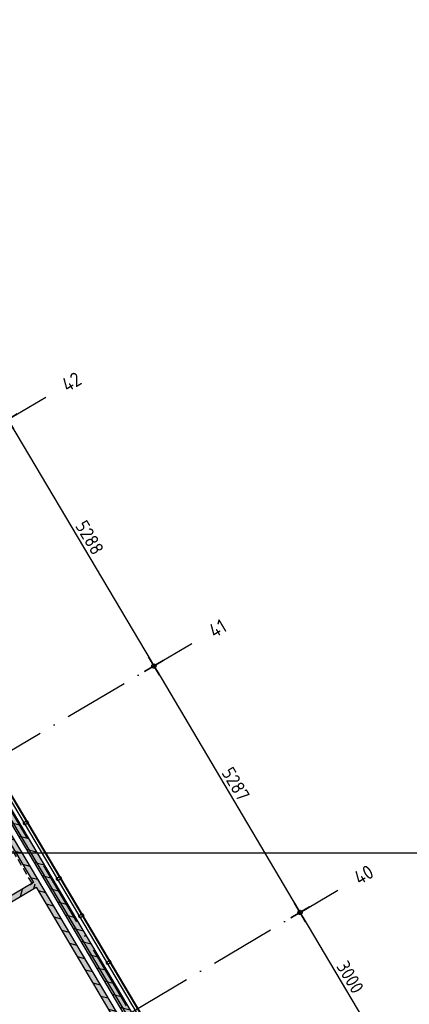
# Model space of a CAD drawing. Header units: millimetres. Extents: x 20872 to 297961, y -293704 to 213007.
# Tile 187 of 256: x 74956 to 82140, y 53544 to 71722. Entities that reach past the tile are written whole.
import ezdxf
from ezdxf.enums import TextEntityAlignment as Align
from ezdxf.xclip import XClip

# ---------------------------------------------------------------- set-up
doc = ezdxf.new("R2010")
doc.units = ezdxf.units.MM
doc.header["$LTSCALE"] = 100
doc.header["$XCLIPFRAME"] = 2
doc.linetypes.add('ACAD_ISO10W100', pattern=[18, 12, -3, 0, -3])
doc.linetypes.add('HIDDEN', pattern=[9.525, 6.35, -3.175])
doc.layers.get('Defpoints').update_dxf_attribs({"color": 181})
for name, color, linetype in [('A--L$7--_stramien', 1, 'Continuous'), ('A--L20--_bovenbouw', 3, 'Continuous'), ('A--T$1A-afwerking', 8, 'Continuous'), ('A--T$7--_stramien', 7, 'Continuous'), ('BURO_lijnen_0.18', 1, 'Continuous'), ('BURO_lijnen_0.25', 2, 'Continuous'), ('XREFS', 9, 'Continuous')]:
    doc.layers.add(name, color=color, linetype=linetype)
doc.styles.add('BRON standaard', font='isocp.shx')
doc.styles.add('BURO maatvoering', font='isocp.shx')
doc.styles.add('JINX maatvoering', font='isocp.shx')
doc.dimstyles.new('JINX maatvoering 1-100', dxfattribs={"dimscale": 100, "dimtxt": 2.5, "dimasz": 1, "dimexe": 125, "dimexo": 0, "dimtad": 1, "dimdec": 0, "dimzin": 12, "dimdsep": 46, "dimtxsty": 'JINX maatvoering', "dimblk": 'BURO_maatvoeringssymbool_01', "dimcen": 2, "dimse1": 1, "dimse2": 1, "dimclrd": 1, "dimclrt": 7, "dimadec": 0, "dimazin": 0, "dimtfac": 1, "dimtdec": 0, "dimtix": 1, "dimtofl": 0, "dimtmove": 0, "dimatfit": 3, "dimldrblk": 'DOT', "dimfxl": 1, "dimtolj": 1, "dimtzin": 0, "dimarcsym": 0})

# ---------------------------------------------------------------- blocks, each defined once
blk = doc.blocks.new('Glasgevel alleen 1e en 2e')
at = {"color": 1}
for points in [[(51358, 70923), (79766, 22945), (130614, 22945), (130614, 97025)], [(51367, 70928), (79772, 22955), (130604, 22955), (130604, 97025)]]:
    blk.add_lwpolyline(points, dxfattribs=at)
for points in [[(60201, 56037), (60227, 55994), (60155, 55951), (60129, 55994)], [(60813, 55004), (60838, 54961), (60766, 54918), (60741, 54961)], [(61220, 54316), (61246, 54273), (61174, 54230), (61148, 54273)], [(61730, 53455), (61755, 53412), (61683, 53369), (61658, 53413)]]:
    blk.add_lwpolyline(points, close=True)
blk = doc.blocks.new('AL_stramlab_01_P03_BV')
at = {"color": 4, "linetype": 'Continuous', "lineweight": -2, "style": 'BRON standaard'}
blk.add_attdef('LABEL', text='', height=350, dxfattribs=at).set_placement((0, 0), align=Align.MIDDLE_CENTER)
blk = doc.blocks.new('AB2_D_DV_MV_maatvoeringssymbool_01')
at = {"color": 1}
for p, q in [((0, -2), (0, 2)), ((-2, 0), (2, 0))]:
    blk.add_line(p, q, dxfattribs=at)
blk.add_circle((0, 0), 0.4, dxfattribs=at)
blk = doc.blocks.new('*D235')
at = {"layer": 'A--T$7--_stramien', "color": 1, "lineweight": -2, "transparency": 16777216}
blk.add_line((57204, 67902), (59796, 63524), dxfattribs=at)
at = {"layer": 'Defpoints', "color": 0, "transparency": 16777216}
for p in [(58782, 68952), (59847, 63438), (57650, 62137)]:
    blk.add_point(p, dxfattribs=at)
at = {"layer": 'A--T$7--_stramien', "color": 1, "lineweight": -2, "transparency": 16777216, "xscale": 100, "yscale": 100, "zscale": 100}
for p, rotation in [((57153, 67988), 120.6301152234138), ((59847, 63438), 300.6301152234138)]:
    blk.add_blockref('AB2_D_DV_MV_maatvoeringssymbool_01', p, dxfattribs=dict(at, rotation=rotation))
at = {"layer": 'A--T$7--_stramien', "color": 7, "transparency": 16777216, "insert": (58662, 65808), "char_height": 250, "attachment_point": 5, "rotation": 300.6301, "style": 'JINX maatvoering'}
blk.add_mtext('\\A1;5288', dxfattribs=at)
blk = doc.blocks.new('_Dot')
at = {"color": 0, "linetype": 'ByBlock', "lineweight": -2}
blk.add_line((-0.5, 0), (-1, 0), dxfattribs=at)
at = {"color": 0, "linetype": 'ByBlock', "const_width": 0.5}
blk.add_lwpolyline([(-0.25, 0, 1), (0.25, 0, 1)], format="xyb", close=True, dxfattribs=at)
blk = doc.blocks.new('BURO_maatvoeringssymbool_01')
at = {"color": 1}
for p, q in [((0, -2), (0, 2)), ((-2, 0), (2, 0))]:
    blk.add_line(p, q, dxfattribs=at)
blk.add_circle((0, 0), 0.4, dxfattribs=at)
blk = doc.blocks.new('*D236')
at = {"layer": 'A--T$7--_stramien', "color": 1, "lineweight": -2, "transparency": 16777216}
blk.add_line((59898, 63352), (62491, 58974), dxfattribs=at)
at = {"layer": 'Defpoints', "color": 0, "transparency": 16777216}
for p in [(57650, 62137), (62542, 58887), (60344, 57586)]:
    blk.add_point(p, dxfattribs=at)
at = {"layer": 'A--T$7--_stramien', "color": 1, "lineweight": -2, "transparency": 16777216, "xscale": 100, "yscale": 100, "zscale": 100}
for p, rotation in [((59847, 63438), 120.6301152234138), ((62542, 58887), 300.6301152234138)]:
    blk.add_blockref('AB2_D_DV_MV_maatvoeringssymbool_01', p, dxfattribs=dict(at, rotation=rotation))
at = {"layer": 'A--T$7--_stramien', "color": 7, "transparency": 16777216, "insert": (61356, 61258), "char_height": 250, "attachment_point": 5, "rotation": 300.6301, "style": 'JINX maatvoering'}
blk.add_mtext('\\A1;5288', dxfattribs=at)
blk = doc.blocks.new('*D237')
at = {"layer": 'A--T$7--_stramien', "color": 1, "lineweight": -2, "transparency": 16777216}
blk.add_line((62593, 58801), (65184, 54424), dxfattribs=at)
at = {"layer": 'Defpoints', "color": 0, "transparency": 16777216}
for p in [(60344, 57586), (65235, 54338), (63038, 53037)]:
    blk.add_point(p, dxfattribs=at)
at = {"layer": 'A--T$7--_stramien', "color": 1, "lineweight": -2, "transparency": 16777216, "xscale": 100, "yscale": 100, "zscale": 100}
for p, rotation in [((62542, 58887), 120.6301152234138), ((65235, 54338), 300.6301152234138)]:
    blk.add_blockref('AB2_D_DV_MV_maatvoeringssymbool_01', p, dxfattribs=dict(at, rotation=rotation))
at = {"layer": 'A--T$7--_stramien', "color": 7, "transparency": 16777216, "insert": (64050, 56708), "char_height": 250, "attachment_point": 5, "rotation": 300.6301, "style": 'JINX maatvoering'}
blk.add_mtext('\\A1;5287', dxfattribs=at)
blk = doc.blocks.new('*D238')
at = {"layer": 'A--T$7--_stramien', "color": 1, "lineweight": -2, "transparency": 16777216}
blk.add_line((65286, 54252), (66713, 51843), dxfattribs=at)
at = {"layer": 'Defpoints', "color": 0, "transparency": 16777216}
for p in [(63038, 53037), (66764, 51757), (64566, 50456)]:
    blk.add_point(p, dxfattribs=at)
at = {"layer": 'A--T$7--_stramien', "color": 1, "lineweight": -2, "transparency": 16777216, "xscale": 100, "yscale": 100, "zscale": 100}
for p, rotation in [((65235, 54338), 120.6301152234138), ((66764, 51757), 300.6301152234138)]:
    blk.add_blockref('AB2_D_DV_MV_maatvoeringssymbool_01', p, dxfattribs=dict(at, rotation=rotation))
at = {"layer": 'A--T$7--_stramien', "color": 7, "transparency": 16777216, "insert": (66161, 53143), "char_height": 250, "attachment_point": 5, "rotation": 300.6301, "style": 'JINX maatvoering'}
blk.add_mtext('\\A1;3000', dxfattribs=at)
blk = doc.blocks.new('stramienlijnen_1')
at = {"layer": 'A--L$7--_stramien', "color": 1, "linetype": 'ACAD_ISO10W100', "lineweight": -3}
for p, q in [((51330.8, 70684.8), (79684.1, 22799.4)), ((56718.7, 61585.2), (60544.4, 63850.5)), ((59412.9, 57035.1), (63238.6, 59300.3)), ((62106.6, 52485.7), (65932.3, 54751))]:
    blk.add_line(p, q, dxfattribs=at)
at = {"layer": 'Defpoints'}
blk.add_lwpolyline([(34736.5, 60859.2), (70727.2, 75), (164884.5, 75), (164884.5, 96950), (130834.5, 96950), (130834.5, 22725), (79641, 22725), (51266.3, 70646.6)], dxfattribs=at)
at = {"layer": 'A--T$7--_stramien', "color": 7, "linetype": 'Continuous', "lineweight": -3}
ref = blk.add_blockref('AL_stramlab_01_P03_BV', (61021.1, 64132.7), dxfattribs=dict(at, xscale=75, yscale=75, zscale=75, rotation=30.63011522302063))
ref.add_attrib('LABEL', '42', dxfattribs={"layer": '0', "color": 4, "linetype": 'Continuous', "lineweight": -2, "height": 262.5, "rotation": 30.63012, "style": 'BURO maatvoering'}).set_placement((61021.1, 64132.7), align=Align.MIDDLE_CENTER)
ref = blk.add_blockref('AL_stramlab_01_P03_BV', (63715.3, 59582.5), dxfattribs=dict(at, xscale=75, yscale=75, zscale=75, rotation=30.63011522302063))
ref.add_attrib('LABEL', '41', dxfattribs={"layer": '0', "color": 4, "linetype": 'Continuous', "lineweight": -2, "height": 262.5, "rotation": 30.63012, "style": 'BURO maatvoering'}).set_placement((63715.3, 59582.5), align=Align.MIDDLE_CENTER)
ref = blk.add_blockref('AL_stramlab_01_P03_BV', (66409, 55033.2), dxfattribs=dict(at, xscale=75, yscale=75, zscale=75, rotation=30.63011522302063))
ref.add_attrib('LABEL', '40', dxfattribs={"layer": '0', "color": 4, "linetype": 'Continuous', "lineweight": -2, "height": 262.5, "rotation": 30.63012, "style": 'BURO maatvoering'}).set_placement((66409, 55033.2), align=Align.MIDDLE_CENTER)
at = {"layer": 'A--T$7--_stramien', "color": 7}
for base, p1, p2, picture, middle in [((59847.4, 63437.7), (58781.5, 68952), (57650, 62136.6), '*D235', (58661.6, 65808.3)), ((62541.6, 58887.5), (57650, 62136.6), (60344.2, 57586.4), '*D236', (61355.9, 61258.1)), ((65235.3, 54338.2), (60344.2, 57586.4), (63037.9, 53037.1), '*D237', (64049.8, 56708.4)), ((66763.8, 51756.7), (63037.9, 53037.1), (64566.4, 50455.6), '*D238', (66160.9, 53143))]:
    dim = blk.add_linear_dim(base=base, p1=p1, p2=p2, angle=300.63012, dimstyle='JINX maatvoering 1-100', dxfattribs=at)
    dim.commit()
    dim.dimension.update_dxf_attribs({"geometry": picture, "text_midpoint": middle})
blk = doc.blocks.new('2015-11-16 111 tussenverdieping bestaand')
at = {"layer": 'A--L20--_bovenbouw', "linetype": 'Continuous', "lineweight": -3}
for points in [[(62126, 52502), (51355, 70693), (51235, 70622), (62006, 52430)], [(60365, 54858), (60369, 54802), (61810, 52369), (61947, 52334), (51182, 70514), (51096, 70464), (53728, 66019), (53775, 65988), (53779, 65933), (55220, 63498), (55267, 63468), (55271, 63412), (55986, 62205), (56033, 62175), (56037, 62119), (56648, 61086), (56695, 61056), (56699, 61000), (57518, 59617), (57565, 59587), (57569, 59531), (58890, 57300), (58937, 57270), (58941, 57214), (59552, 56182), (59599, 56151), (59603, 56096), (60318, 54888)], [(60365, 54858), (60318, 54888), (59584, 54454), (59635, 54368), (60369, 54802)]]:
    blk.add_hatch(color=60, dxfattribs=at).paths.add_polyline_path(points, flags=0)
h = blk.add_hatch(dxfattribs=at)
h.set_pattern_fill('_U', color=1, scale=200, angle=165.6301, style=0, pattern_type=0)
h.set_pattern_definition([(165.6301, (62126.43, 52501.78), (-49.6362, -193.7427), [])])
h.paths.add_polyline_path([(62126, 52502), (51355, 70693), (51235, 70622), (62006, 52430)], flags=0)
h = blk.add_hatch(dxfattribs=at)
h.set_pattern_fill('_U', color=1, scale=200, angle=-14.3699, style=0, pattern_type=0)
h.set_pattern_definition([(345.6301, (51060.34, 70523.75), (49.6362, 193.7427), [])])
h.paths.add_polyline_path([(51182, 70514), (51096, 70464), (53728, 66019), (53775, 65988), (53779, 65933), (55220, 63498), (55267, 63468), (55271, 63412), (55986, 62205), (56033, 62175), (56037, 62119), (56648, 61086), (56695, 61056), (56699, 61000), (57518, 59617), (57565, 59587), (57569, 59531), (58890, 57300), (58937, 57270), (58941, 57214), (59552, 56182), (59599, 56151), (59603, 56096), (60318, 54888), (60365, 54858), (60369, 54802), (61810, 52369), (61947, 52334)], flags=0)
h = blk.add_hatch(dxfattribs=at)
h.set_pattern_fill('_U', color=1, scale=200, angle=-104.3699, style=0, pattern_type=0)
h.set_pattern_definition([(255.63, (60361.2, 54913.85), (193.743, -49.636), [])])
h.paths.add_polyline_path([(60365, 54858), (60318, 54888), (59584, 54454), (59635, 54368), (60369, 54802)], flags=0)
at = {"layer": 'A--L20--_bovenbouw', "color": 3, "linetype": 'Continuous', "lineweight": -3}
for p, q in [((51235, 70622), (62006, 52430)), ((62126, 52502), (51355, 70693))]:
    blk.add_line(p, q, dxfattribs=at)
at = {"layer": 'A--L20--_bovenbouw', "color": 2, "linetype": 'Continuous', "lineweight": -3}
for p, q in [((61947, 52334), (51182, 70514)), ((59603, 56096), (60318, 54888)), ((60318, 54888), (59584, 54454)), ((59635, 54368), (60369, 54802)), ((60369, 54802), (61810, 52369))]:
    blk.add_line(p, q, dxfattribs=at)
at = {"layer": 'A--T$1A-afwerking'}
blk.add_lwpolyline([(34528, 60913), (51335, 70864), (79685, 22985), (79832, 22901), (129485, 22901), (135915, 12040), (142978, 21914), (130697, 26120), (130675, 97040), (165047, 97015), (165047, 14419), (151364, 19026), (149622, 13150), (163567, 13081), (163475, 1501), (146518, 1360), (146659, 12909), (147031, 12909), (149075, 19828), (145372, 21100), (137265, 9763), (142974, 21), (142974, -73), (70633, -64)], close=True, dxfattribs=at)
at = {"layer": 'BURO_lijnen_0.18', "color": 3, "linetype": 'HIDDEN', "ltscale": 0.2}
blk.add_lwpolyline([(60252, 54849), (60252, 54849), (60295, 54875), (59596, 56056), (59552, 56031)], dxfattribs=at)
at = {"layer": 'A--T$7--_stramien'}
blk.add_blockref('stramienlijnen_1', (0, 0), dxfattribs=at)
at = {"layer": 'BURO_lijnen_0.25'}
blk.add_blockref('Glasgevel alleen 1e en 2e', (0, 0), dxfattribs=at)

msp = doc.modelspace()

# ---------------------------------------------------------------- linework, layer by layer
at = {"layer": 'Defpoints'}
msp.add_lwpolyline([(116766, 3849), (164491, -12477), (179860, -12477), (179860, -37617), (20872, -37617), (20872, 56343), (116766, 56343)], close=True, dxfattribs=at)

# ---------------------------------------------------------------- block references
at = {"layer": 'XREFS'}
ref = msp.add_blockref('2015-11-16 111 tussenverdieping bestaand', (14890, 903), dxfattribs=at)
XClip(ref).set_block_clipping_path([(26270.6420343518, 38249.6938797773), (70448.6961398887, 81655.1161930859)])

doc.saveas('drawing.dxf')
